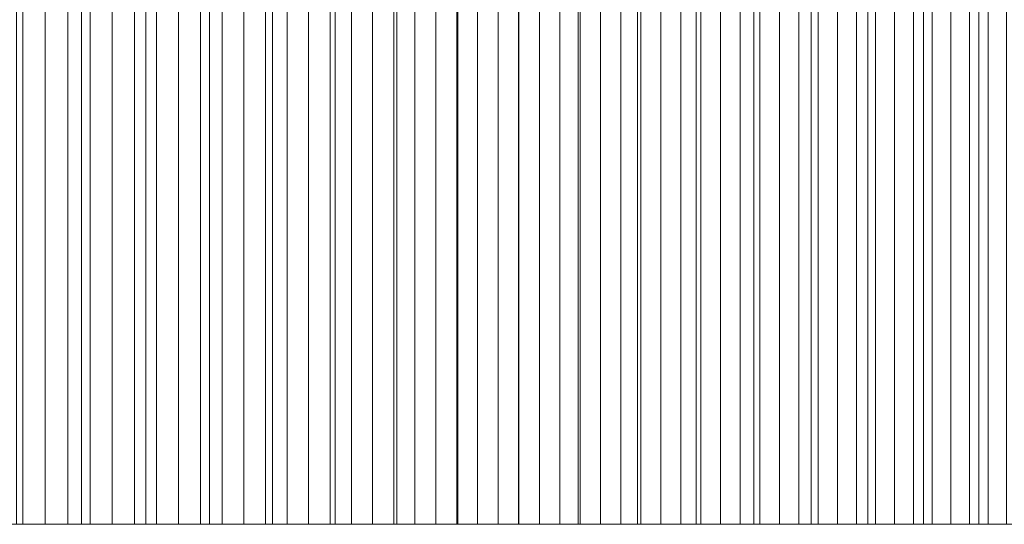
# Model space of a CAD drawing. Header units: centimetres. Extents: x -72 to 74, y -14 to 13.
# Tile 53 of 61: x 62.74 to 66.65, y 9.3 to 11.3. Entities that reach past the tile are written whole.
import ezdxf

# ---------------------------------------------------------------- set-up
doc = ezdxf.new("R2010")
doc.units = ezdxf.units.CM
doc.header["$LTSCALE"] = 2.54
doc.layers.add('Lucido design-1', color=7, linetype='Continuous')

# ---------------------------------------------------------------- blocks, each defined once
blk = doc.blocks.new('Gruppo-2-1')
at = {"color": 230, "linetype": 'Continuous', "lineweight": 9}
for points in [[(29.3447, 13.3, -58.895), (29.3447, 9.3, -58.895), (74.3955, 9.3, -58.895), (74.3955, 13.3, -58.895)], [(73.3955, 13.3, -57.895), (73.3955, 9.3, -57.895), (29.3447, 9.3, -57.895), (29.3447, 13.3, -57.895)], [(62.6617, 13.3, 124.9058), (62.6617, 9.3, 124.9058), (62.7512, 9.3, 124.8024), (62.7512, 13.3, 124.8024)], [(62.984, 13.3, 126.0522), (62.984, 9.3, 126.0522), (62.7264, 9.3, 126.3378), (62.7264, 13.3, 126.3378)], [(62.7512, 13.3, 124.8024), (62.7512, 9.3, 124.8024), (62.8404, 9.3, 124.6988), (62.8404, 13.3, 124.6988)], [(62.8404, 13.3, 124.6988), (62.8404, 9.3, 124.6988), (62.9293, 9.3, 124.5948), (62.9293, 13.3, 124.5948)], [(62.9293, 13.3, 124.5948), (62.9293, 9.3, 124.5948), (63.0178, 9.3, 124.4906), (63.0178, 13.3, 124.4906)], [(63.2392, 13.3, 125.7643), (63.2392, 9.3, 125.7643), (62.984, 9.3, 126.0522), (62.984, 13.3, 126.0522)], [(63.0178, 13.3, 124.4906), (63.0178, 9.3, 124.4906), (63.106, 9.3, 124.3861), (63.106, 13.3, 124.3861)], [(63.106, 13.3, 124.3861), (63.106, 9.3, 124.3861), (63.1939, 9.3, 124.2813), (63.1939, 13.3, 124.2813)], [(63.1939, 13.3, 124.2813), (63.1939, 9.3, 124.2813), (63.2815, 9.3, 124.1762), (63.2815, 13.3, 124.1762)], [(63.4919, 13.3, 125.4744), (63.4919, 9.3, 125.4744), (63.2392, 9.3, 125.7643), (63.2392, 13.3, 125.7643)], [(63.2815, 13.3, 124.1762), (63.2815, 9.3, 124.1762), (63.3687, 9.3, 124.0709), (63.3687, 13.3, 124.0709)], [(63.3687, 13.3, 124.0709), (63.3687, 9.3, 124.0709), (63.4556, 9.3, 123.9653), (63.4556, 13.3, 123.9653)], [(63.4556, 13.3, 123.9653), (63.4556, 9.3, 123.9653), (63.5422, 9.3, 123.8595), (63.5422, 13.3, 123.8595)], [(63.7421, 13.3, 125.1822), (63.7421, 9.3, 125.1822), (63.4919, 9.3, 125.4744), (63.4919, 13.3, 125.4744)], [(63.5422, 13.3, 123.8595), (63.5422, 9.3, 123.8595), (63.6285, 9.3, 123.7533), (63.6285, 13.3, 123.7533)], [(63.6285, 13.3, 123.7533), (63.6285, 9.3, 123.7533), (63.7144, 9.3, 123.6469), (63.7144, 13.3, 123.6469)], [(63.7144, 13.3, 123.6469), (63.7144, 9.3, 123.6469), (63.8, 9.3, 123.5403), (63.8, 13.3, 123.5403)], [(63.9898, 13.3, 124.888), (63.9898, 9.3, 124.888), (63.7421, 9.3, 125.1822), (63.7421, 13.3, 125.1822)], [(63.8, 13.3, 123.5403), (63.8, 9.3, 123.5403), (63.8852, 9.3, 123.4333), (63.8852, 13.3, 123.4333)], [(63.8852, 13.3, 123.4333), (63.8852, 9.3, 123.4333), (63.9702, 9.3, 123.3261), (63.9702, 13.3, 123.3261)], [(63.9702, 13.3, 123.3261), (63.9702, 9.3, 123.3261), (64.0547, 9.3, 123.2187), (64.0547, 13.3, 123.2187)], [(64.2349, 13.3, 124.5916), (64.2349, 9.3, 124.5916), (63.9898, 9.3, 124.888), (63.9898, 13.3, 124.888)], [(64.0547, 13.3, 123.2187), (64.0547, 9.3, 123.2187), (64.139, 9.3, 123.111), (64.139, 13.3, 123.111)], [(64.139, 13.3, 123.111), (64.139, 9.3, 123.111), (64.2229, 9.3, 123.003), (64.2229, 13.3, 123.003)], [(64.2229, 13.3, 123.003), (64.2229, 9.3, 123.003), (64.3065, 9.3, 122.8947), (64.3065, 13.3, 122.8947)], [(64.4775, 13.3, 124.2931), (64.4775, 9.3, 124.2931), (64.2349, 9.3, 124.5916), (64.2349, 13.3, 124.5916)], [(64.3065, 13.3, 122.8947), (64.3065, 9.3, 122.8947), (64.3898, 9.3, 122.7862), (64.3898, 13.3, 122.7862)], [(64.3898, 13.3, 122.7862), (64.3898, 9.3, 122.7862), (64.4727, 9.3, 122.6775), (64.4727, 13.3, 122.6775)], [(64.4727, 13.3, 122.6775), (64.4727, 9.3, 122.6775), (64.5552, 9.3, 122.5684), (64.5552, 13.3, 122.5684)], [(64.7176, 13.3, 123.9926), (64.7176, 9.3, 123.9926), (64.4775, 9.3, 124.2931), (64.4775, 13.3, 124.2931)], [(64.5552, 13.3, 122.5684), (64.5552, 9.3, 122.5684), (64.6375, 9.3, 122.4592), (64.6375, 13.3, 122.4592)], [(64.6375, 13.3, 122.4592), (64.6375, 9.3, 122.4592), (64.7194, 9.3, 122.3496), (64.7194, 13.3, 122.3496)], [(64.9551, 13.3, 123.6901), (64.9551, 9.3, 123.6901), (64.7176, 9.3, 123.9926), (64.7176, 13.3, 123.9926)], [(64.7194, 13.3, 122.3496), (64.7194, 9.3, 122.3496), (64.8009, 9.3, 122.2399), (64.8009, 13.3, 122.2399)], [(64.8009, 13.3, 122.2399), (64.8009, 9.3, 122.2399), (64.8821, 9.3, 122.1298), (64.8821, 13.3, 122.1298)], [(64.8821, 13.3, 122.1298), (64.8821, 9.3, 122.1298), (64.963, 9.3, 122.0195), (64.963, 13.3, 122.0195)], [(65.19, 13.3, 123.3855), (65.19, 9.3, 123.3855), (64.9551, 9.3, 123.6901), (64.9551, 13.3, 123.6901)], [(64.963, 13.3, 122.0195), (64.963, 9.3, 122.0195), (65.0435, 9.3, 121.909), (65.0435, 13.3, 121.909)], [(65.0435, 13.3, 121.909), (65.0435, 9.3, 121.909), (65.1237, 9.3, 121.7982), (65.1237, 13.3, 121.7982)], [(65.1237, 13.3, 121.7982), (65.1237, 9.3, 121.7982), (65.2035, 9.3, 121.6872), (65.2035, 13.3, 121.6872)], [(65.4223, 13.3, 123.0789), (65.4223, 9.3, 123.0789), (65.19, 9.3, 123.3855), (65.19, 13.3, 123.3855)], [(65.2035, 13.3, 121.6872), (65.2035, 9.3, 121.6872), (65.283, 9.3, 121.5759), (65.283, 13.3, 121.5759)], [(65.283, 13.3, 121.5759), (65.283, 9.3, 121.5759), (65.3622, 9.3, 121.4644), (65.3622, 13.3, 121.4644)], [(65.3622, 13.3, 121.4644), (65.3622, 9.3, 121.4644), (65.441, 9.3, 121.3526), (65.441, 13.3, 121.3526)], [(65.6519, 13.3, 122.7704), (65.6519, 9.3, 122.7704), (65.4223, 9.3, 123.0789), (65.4223, 13.3, 123.0789)], [(65.441, 13.3, 121.3526), (65.441, 9.3, 121.3526), (65.5194, 9.3, 121.2406), (65.5194, 13.3, 121.2406)], [(65.5194, 13.3, 121.2406), (65.5194, 9.3, 121.2406), (65.5975, 9.3, 121.1283), (65.5975, 13.3, 121.1283)], [(65.5975, 13.3, 121.1283), (65.5975, 9.3, 121.1283), (65.6753, 9.3, 121.0158), (65.6753, 13.3, 121.0158)], [(65.8789, 13.3, 122.4599), (65.8789, 9.3, 122.4599), (65.6519, 9.3, 122.7704), (65.6519, 13.3, 122.7704)], [(65.6753, 13.3, 121.0158), (65.6753, 9.3, 121.0158), (65.7527, 9.3, 120.903), (65.7527, 13.3, 120.903)], [(65.7527, 13.3, 120.903), (65.7527, 9.3, 120.903), (65.8297, 9.3, 120.7901), (65.8297, 13.3, 120.7901)], [(65.8297, 13.3, 120.7901), (65.8297, 9.3, 120.7901), (65.9064, 9.3, 120.6768), (65.9064, 13.3, 120.6768)], [(66.1033, 13.3, 122.1475), (66.1033, 9.3, 122.1475), (65.8789, 9.3, 122.4599), (65.8789, 13.3, 122.4599)], [(65.9064, 13.3, 120.6768), (65.9064, 9.3, 120.6768), (65.9828, 9.3, 120.5634), (65.9828, 13.3, 120.5634)], [(65.9828, 13.3, 120.5634), (65.9828, 9.3, 120.5634), (66.0588, 9.3, 120.4497), (66.0588, 13.3, 120.4497)], [(66.0588, 13.3, 120.4497), (66.0588, 9.3, 120.4497), (66.1344, 9.3, 120.3357), (66.1344, 13.3, 120.3357)], [(66.3249, 13.3, 121.8331), (66.3249, 9.3, 121.8331), (66.1033, 9.3, 122.1475), (66.1033, 13.3, 122.1475)], [(66.1344, 13.3, 120.3357), (66.1344, 9.3, 120.3357), (66.2097, 9.3, 120.2216), (66.2097, 13.3, 120.2216)], [(66.2097, 13.3, 120.2216), (66.2097, 9.3, 120.2216), (66.2846, 9.3, 120.1072), (66.2846, 13.3, 120.1072)], [(66.2846, 13.3, 120.1072), (66.2846, 9.3, 120.1072), (66.3592, 9.3, 119.9925), (66.3592, 13.3, 119.9925)], [(66.5439, 13.3, 121.5169), (66.5439, 9.3, 121.5169), (66.3249, 9.3, 121.8331), (66.3249, 13.3, 121.8331)], [(66.3592, 13.3, 119.9925), (66.3592, 9.3, 119.9925), (66.4334, 9.3, 119.8777), (66.4334, 13.3, 119.8777)], [(66.4334, 13.3, 119.8777), (66.4334, 9.3, 119.8777), (66.5073, 9.3, 119.7626), (66.5073, 13.3, 119.7626)], [(66.5073, 13.3, 119.7626), (66.5073, 9.3, 119.7626), (66.5808, 9.3, 119.6472), (66.5808, 13.3, 119.6472)], [(66.7602, 13.3, 121.1988), (66.7602, 9.3, 121.1988), (66.5439, 9.3, 121.5169), (66.5439, 13.3, 121.5169)], [(66.5808, 13.3, 119.6472), (66.5808, 9.3, 119.6472), (66.6539, 9.3, 119.5317), (66.6539, 13.3, 119.5317)]]:
    blk.add_3dface(points, dxfattribs=at)
for points, invisible_edges in [([(29.3447, 9.3, -58.895), (29.3447, 9.3, -57.895), (73.3955, 9.3, -57.895), (29.3447, 9.3, -58.895)], 12), ([(74.3955, 9.3, -58.895), (29.3447, 9.3, -58.895), (73.3955, 9.3, -57.895), (74.3955, 9.3, -58.895)], 14), ([(62.2094, 9.3, 125.4186), (62.7264, 9.3, 126.3378), (63.2392, 9.3, 125.7643), (62.2094, 9.3, 125.4186)], 15), ([(62.3005, 9.3, 125.3167), (62.2094, 9.3, 125.4186), (63.2392, 9.3, 125.7643), (62.3005, 9.3, 125.3167)], 14), ([(62.3913, 9.3, 125.2144), (62.3005, 9.3, 125.3167), (63.2392, 9.3, 125.7643), (62.3913, 9.3, 125.2144)], 14), ([(62.4818, 9.3, 125.1118), (62.3913, 9.3, 125.2144), (63.2392, 9.3, 125.7643), (62.4818, 9.3, 125.1118)], 14), ([(62.5719, 9.3, 125.009), (62.4818, 9.3, 125.1118), (63.2392, 9.3, 125.7643), (62.5719, 9.3, 125.009)], 14), ([(62.5719, 9.3, 125.009), (63.2392, 9.3, 125.7643), (63.4919, 9.3, 125.4744), (62.5719, 9.3, 125.009)], 13), ([(62.6617, 9.3, 124.9058), (62.5719, 9.3, 125.009), (63.4919, 9.3, 125.4744), (62.6617, 9.3, 124.9058)], 14), ([(62.7512, 9.3, 124.8024), (62.6617, 9.3, 124.9058), (63.4919, 9.3, 125.4744), (62.7512, 9.3, 124.8024)], 14), ([(62.7264, 9.3, 126.3378), (62.984, 9.3, 126.0522), (63.2392, 9.3, 125.7643), (62.7264, 9.3, 126.3378)], 12), ([(62.8404, 9.3, 124.6988), (62.7512, 9.3, 124.8024), (63.4919, 9.3, 125.4744), (62.8404, 9.3, 124.6988)], 14), ([(62.9293, 9.3, 124.5948), (62.8404, 9.3, 124.6988), (63.4919, 9.3, 125.4744), (62.9293, 9.3, 124.5948)], 14), ([(63.0178, 9.3, 124.4906), (62.9293, 9.3, 124.5948), (63.4919, 9.3, 125.4744), (63.0178, 9.3, 124.4906)], 14), ([(63.0178, 9.3, 124.4906), (63.4919, 9.3, 125.4744), (63.9898, 9.3, 124.888), (63.0178, 9.3, 124.4906)], 15), ([(63.106, 9.3, 124.3861), (63.0178, 9.3, 124.4906), (63.9898, 9.3, 124.888), (63.106, 9.3, 124.3861)], 14), ([(63.1939, 9.3, 124.2813), (63.106, 9.3, 124.3861), (63.9898, 9.3, 124.888), (63.1939, 9.3, 124.2813)], 14), ([(63.2815, 9.3, 124.1762), (63.1939, 9.3, 124.2813), (63.9898, 9.3, 124.888), (63.2815, 9.3, 124.1762)], 14), ([(63.3687, 9.3, 124.0709), (63.2815, 9.3, 124.1762), (63.9898, 9.3, 124.888), (63.3687, 9.3, 124.0709)], 14), ([(63.4556, 9.3, 123.9653), (63.3687, 9.3, 124.0709), (63.9898, 9.3, 124.888), (63.4556, 9.3, 123.9653)], 14), ([(63.4556, 9.3, 123.9653), (63.9898, 9.3, 124.888), (64.4775, 9.3, 124.2931), (63.4556, 9.3, 123.9653)], 15), ([(63.5422, 9.3, 123.8595), (63.4556, 9.3, 123.9653), (64.4775, 9.3, 124.2931), (63.5422, 9.3, 123.8595)], 14), ([(63.4919, 9.3, 125.4744), (63.7421, 9.3, 125.1822), (63.9898, 9.3, 124.888), (63.4919, 9.3, 125.4744)], 12), ([(63.6285, 9.3, 123.7533), (63.5422, 9.3, 123.8595), (64.4775, 9.3, 124.2931), (63.6285, 9.3, 123.7533)], 14), ([(63.7144, 9.3, 123.6469), (63.6285, 9.3, 123.7533), (64.4775, 9.3, 124.2931), (63.7144, 9.3, 123.6469)], 14), ([(63.8, 9.3, 123.5403), (63.7144, 9.3, 123.6469), (64.4775, 9.3, 124.2931), (63.8, 9.3, 123.5403)], 14), ([(63.8852, 9.3, 123.4333), (63.8, 9.3, 123.5403), (64.4775, 9.3, 124.2931), (63.8852, 9.3, 123.4333)], 14), ([(63.9702, 9.3, 123.3261), (63.8852, 9.3, 123.4333), (64.4775, 9.3, 124.2931), (63.9702, 9.3, 123.3261)], 14), ([(63.9702, 9.3, 123.3261), (64.4775, 9.3, 124.2931), (64.9551, 9.3, 123.6901), (63.9702, 9.3, 123.3261)], 15), ([(64.0547, 9.3, 123.2187), (63.9702, 9.3, 123.3261), (64.9551, 9.3, 123.6901), (64.0547, 9.3, 123.2187)], 14), ([(63.9898, 9.3, 124.888), (64.2349, 9.3, 124.5916), (64.4775, 9.3, 124.2931), (63.9898, 9.3, 124.888)], 12), ([(64.139, 9.3, 123.111), (64.0547, 9.3, 123.2187), (64.9551, 9.3, 123.6901), (64.139, 9.3, 123.111)], 14), ([(64.2229, 9.3, 123.003), (64.139, 9.3, 123.111), (64.9551, 9.3, 123.6901), (64.2229, 9.3, 123.003)], 14), ([(64.3065, 9.3, 122.8947), (64.2229, 9.3, 123.003), (64.9551, 9.3, 123.6901), (64.3065, 9.3, 122.8947)], 14), ([(64.3065, 9.3, 122.8947), (64.9551, 9.3, 123.6901), (65.19, 9.3, 123.3855), (64.3065, 9.3, 122.8947)], 13), ([(64.3898, 9.3, 122.7862), (64.3065, 9.3, 122.8947), (65.19, 9.3, 123.3855), (64.3898, 9.3, 122.7862)], 14), ([(64.4727, 9.3, 122.6775), (64.3898, 9.3, 122.7862), (65.19, 9.3, 123.3855), (64.4727, 9.3, 122.6775)], 14), ([(64.5552, 9.3, 122.5684), (64.4727, 9.3, 122.6775), (65.19, 9.3, 123.3855), (64.5552, 9.3, 122.5684)], 14), ([(64.4775, 9.3, 124.2931), (64.7176, 9.3, 123.9926), (64.9551, 9.3, 123.6901), (64.4775, 9.3, 124.2931)], 12), ([(64.6375, 9.3, 122.4592), (64.5552, 9.3, 122.5684), (65.19, 9.3, 123.3855), (64.6375, 9.3, 122.4592)], 14), ([(64.6375, 9.3, 122.4592), (65.19, 9.3, 123.3855), (65.6519, 9.3, 122.7704), (64.6375, 9.3, 122.4592)], 15), ([(64.7194, 9.3, 122.3496), (64.6375, 9.3, 122.4592), (65.6519, 9.3, 122.7704), (64.7194, 9.3, 122.3496)], 14), ([(64.8009, 9.3, 122.2399), (64.7194, 9.3, 122.3496), (65.6519, 9.3, 122.7704), (64.8009, 9.3, 122.2399)], 14), ([(64.8821, 9.3, 122.1298), (64.8009, 9.3, 122.2399), (65.6519, 9.3, 122.7704), (64.8821, 9.3, 122.1298)], 14), ([(64.963, 9.3, 122.0195), (64.8821, 9.3, 122.1298), (65.6519, 9.3, 122.7704), (64.963, 9.3, 122.0195)], 14), ([(64.963, 9.3, 122.0195), (65.6519, 9.3, 122.7704), (65.8789, 9.3, 122.4599), (64.963, 9.3, 122.0195)], 13), ([(65.0435, 9.3, 121.909), (64.963, 9.3, 122.0195), (65.8789, 9.3, 122.4599), (65.0435, 9.3, 121.909)], 14), ([(65.1237, 9.3, 121.7982), (65.0435, 9.3, 121.909), (65.8789, 9.3, 122.4599), (65.1237, 9.3, 121.7982)], 14), ([(65.2035, 9.3, 121.6872), (65.1237, 9.3, 121.7982), (65.8789, 9.3, 122.4599), (65.2035, 9.3, 121.6872)], 14), ([(65.19, 9.3, 123.3855), (65.4223, 9.3, 123.0789), (65.6519, 9.3, 122.7704), (65.19, 9.3, 123.3855)], 12), ([(65.283, 9.3, 121.5759), (65.2035, 9.3, 121.6872), (65.8789, 9.3, 122.4599), (65.283, 9.3, 121.5759)], 14), ([(65.283, 9.3, 121.5759), (65.8789, 9.3, 122.4599), (66.3249, 9.3, 121.8331), (65.283, 9.3, 121.5759)], 15), ([(65.3622, 9.3, 121.4644), (65.283, 9.3, 121.5759), (66.3249, 9.3, 121.8331), (65.3622, 9.3, 121.4644)], 14), ([(65.441, 9.3, 121.3526), (65.3622, 9.3, 121.4644), (66.3249, 9.3, 121.8331), (65.441, 9.3, 121.3526)], 14), ([(65.5194, 9.3, 121.2406), (65.441, 9.3, 121.3526), (66.3249, 9.3, 121.8331), (65.5194, 9.3, 121.2406)], 14), ([(65.5975, 9.3, 121.1283), (65.5194, 9.3, 121.2406), (66.3249, 9.3, 121.8331), (65.5975, 9.3, 121.1283)], 14), ([(65.5975, 9.3, 121.1283), (66.3249, 9.3, 121.8331), (66.5439, 9.3, 121.5169), (65.5975, 9.3, 121.1283)], 13), ([(65.6753, 9.3, 121.0158), (65.5975, 9.3, 121.1283), (66.5439, 9.3, 121.5169), (65.6753, 9.3, 121.0158)], 14), ([(65.7527, 9.3, 120.903), (65.6753, 9.3, 121.0158), (66.5439, 9.3, 121.5169), (65.7527, 9.3, 120.903)], 14), ([(65.8297, 9.3, 120.7901), (65.7527, 9.3, 120.903), (66.5439, 9.3, 121.5169), (65.8297, 9.3, 120.7901)], 14), ([(65.9064, 9.3, 120.6768), (65.8297, 9.3, 120.7901), (66.5439, 9.3, 121.5169), (65.9064, 9.3, 120.6768)], 14), ([(65.8789, 9.3, 122.4599), (66.1033, 9.3, 122.1475), (66.3249, 9.3, 121.8331), (65.8789, 9.3, 122.4599)], 12), ([(65.9064, 9.3, 120.6768), (66.5439, 9.3, 121.5169), (66.9737, 9.3, 120.8789), (65.9064, 9.3, 120.6768)], 15), ([(65.9828, 9.3, 120.5634), (65.9064, 9.3, 120.6768), (66.9737, 9.3, 120.8789), (65.9828, 9.3, 120.5634)], 14), ([(66.0588, 9.3, 120.4497), (65.9828, 9.3, 120.5634), (66.9737, 9.3, 120.8789), (66.0588, 9.3, 120.4497)], 14), ([(66.1344, 9.3, 120.3357), (66.0588, 9.3, 120.4497), (66.9737, 9.3, 120.8789), (66.1344, 9.3, 120.3357)], 14), ([(66.2097, 9.3, 120.2216), (66.1344, 9.3, 120.3357), (66.9737, 9.3, 120.8789), (66.2097, 9.3, 120.2216)], 14), ([(66.2846, 9.3, 120.1072), (66.2097, 9.3, 120.2216), (66.9737, 9.3, 120.8789), (66.2846, 9.3, 120.1072)], 14), ([(66.3592, 9.3, 119.9925), (66.2846, 9.3, 120.1072), (66.9737, 9.3, 120.8789), (66.3592, 9.3, 119.9925)], 14), ([(66.3592, 9.3, 119.9925), (66.9737, 9.3, 120.8789), (67.3925, 9.3, 120.2337), (66.3592, 9.3, 119.9925)], 15), ([(66.4334, 9.3, 119.8777), (66.3592, 9.3, 119.9925), (67.3925, 9.3, 120.2337), (66.4334, 9.3, 119.8777)], 14), ([(66.5073, 9.3, 119.7626), (66.4334, 9.3, 119.8777), (67.3925, 9.3, 120.2337), (66.5073, 9.3, 119.7626)], 14), ([(66.5808, 9.3, 119.6472), (66.5073, 9.3, 119.7626), (67.3925, 9.3, 120.2337), (66.5808, 9.3, 119.6472)], 14), ([(66.5439, 9.3, 121.5169), (66.7602, 9.3, 121.1988), (66.9737, 9.3, 120.8789), (66.5439, 9.3, 121.5169)], 12), ([(66.6539, 9.3, 119.5317), (66.5808, 9.3, 119.6472), (67.3925, 9.3, 120.2337), (66.6539, 9.3, 119.5317)], 14)]:
    blk.add_3dface(points, dxfattribs=dict(at, invisible_edges=invisible_edges))
blk = doc.blocks.new('Gruppo-3-1')
at = {"color": 230}
blk.add_blockref('Gruppo-2-1', (0, 0), dxfattribs=at)

msp = doc.modelspace()

# ---------------------------------------------------------------- block references
at = {"layer": 'Lucido design-1', "color": 230, "true_color": 0xff0066}
msp.add_blockref('Gruppo-3-1', (0, 0), dxfattribs=at)

doc.saveas('drawing.dxf')
